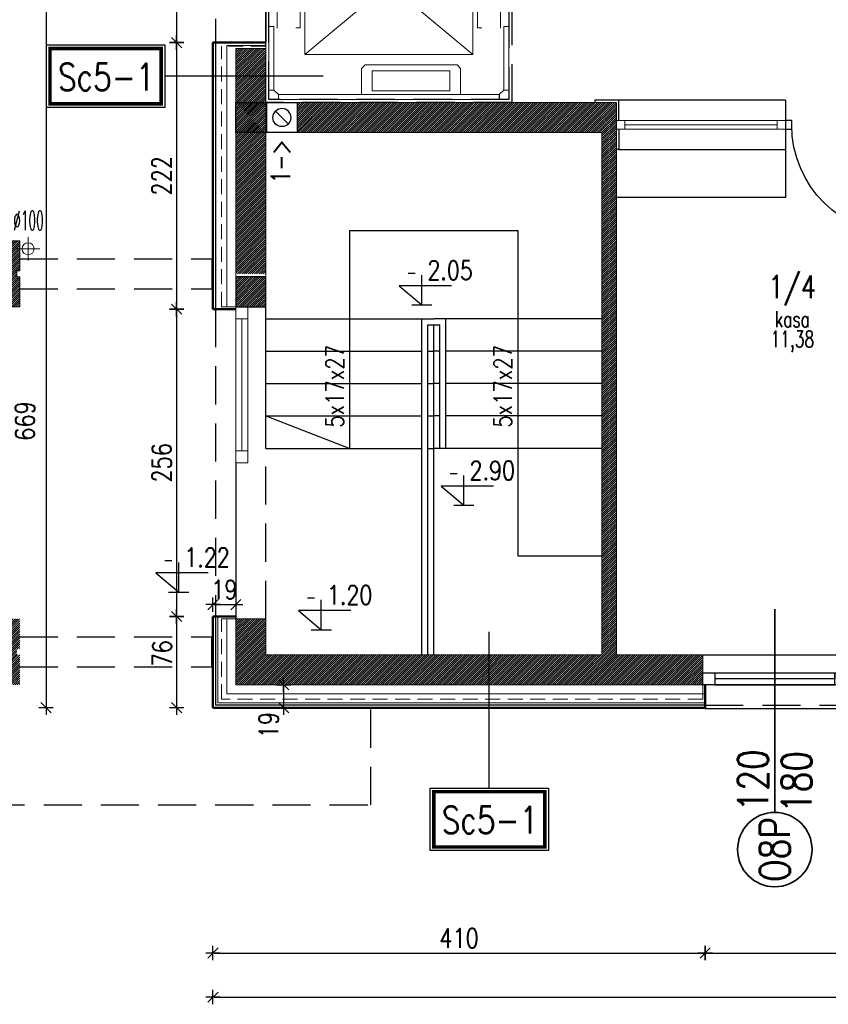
# Model space of a CAD drawing. Header units: inches. Extents: x 27484 to 71626, y -45113 to 39.
# Tile 47 of 256: x 32852 to 33526, y -35209 to -34389. Entities that reach past the tile are written whole.
import ezdxf
from ezdxf.enums import TextEntityAlignment as Align

# ---------------------------------------------------------------- set-up
doc = ezdxf.new("R2010")
doc.units = ezdxf.units.IN
doc.header["$LTSCALE"] = 50
doc.header["$MEASUREMENT"] = 0
doc.linetypes.add('DASHED', pattern=[0.75, 0.5, -0.25])
doc.linetypes.add('DASHED2', pattern=[9.525, 6.35, -3.175])
for name, color, linetype in [('0-KOTEW-POZ', 7, 'Continuous'), ('A-rdzenie zelbetowe', 6, 'Continuous'), ('B-IWE', 2, 'Continuous'), ('B-IWE-KAN', 7, 'Continuous'), ('KOTEW-POZ-OPIS', 2, 'Continuous'), ('KOTEW-POZ-OPIS1', 7, 'Continuous'), ('R-DIM', 6, 'Continuous'), ('R-MET-IWE', 2, 'Continuous'), ('R-MET-OKN-OPIS', 7, 'Continuous'), ('R-MET-OKN-OPIS-SYM', 2, 'Continuous'), ('R-MET-POM-OPIS', 7, 'Continuous'), ('R-MET-POM-OPIS-NR', 2, 'Continuous'), ('R-MET-POM-OPIS-POM', 7, 'Continuous'), ('R-MET-POZ', 7, 'Continuous'), ('R-MET-POZ-OPIS', 2, 'Continuous'), ('rz_wentylacja', 10, 'Continuous'), ('S-DRZ-', 7, 'Continuous'), ('S-DRZ-O', 7, 'Continuous'), ('S-DRZ-SKRZYD', 5, 'Continuous'), ('S-DRZ-WEGAR', 7, 'Continuous')]:
    doc.layers.add(name, color=color, linetype=linetype)
for name, color, linetype, lineweight in [('0-OPISY', 165, 'Continuous', 18), ('A-obwiednia proj.', 4, 'Continuous', 50), ('A-okna projektowane', 4, 'Continuous', 30), ('A-proj. styropian', 2, 'BATTING', 9), ('A-PRZERYW', 7, 'DASHED2', 18), ('A-rozbiórka', 8, 'DASHED', 15), ('A-SCIANY', 5, 'Continuous', 18), ('A-SLUSARKA', 4, 'Continuous', 13), ('A-WID', 1, 'Continuous', 9), ('A-ść. istn.', 8, 'Continuous', 0), ('B-IWE-KS', 7, 'Continuous', 20), ('mat', 7, 'Continuous', 9), ('pr_opis', 2, 'Continuous', 25), ('R-MET-DRZ', 7, 'Continuous', 15), ('R-MET-OKN', 7, 'Continuous', 35)]:
    doc.layers.add(name, color=color, linetype=linetype, lineweight=lineweight)
doc.styles.add('MET_OKN', font='SIMPLEX.SHX')
doc.styles.add('MET_POM', font='simplex.shx')
doc.styles.add('MET_POZ', font='SIMPLEX')
doc.styles.add('MM_050', font='romans.shx', dxfattribs={"width": 0.8, "height": 16})
doc.styles.add('ROMANS', font='simplex.shx', dxfattribs={"width": 0.8, "height": 15})
doc.styles.get("Standard").update_dxf_attribs({"font": 'romans.shx'})
doc.styles.add('TOM', font='simplex.shx', dxfattribs={"width": 0.8, "height": 50})
doc.linetypes.add('BATTING', pattern='A,0.0001,-0.1,[134,ltypeshp.shx,S=0.1,R=0,X=-0.1,Y=0],-0.2,[134,ltypeshp.shx,S=0.1,R=180,X=0.1,Y=0],-0.1', length=0.4001)
doc.dimstyles.new('AM100', dxfattribs={"dimtxt": 0.18, "dimasz": 1, "dimexe": 0, "dimexo": 0, "dimgap": 0, "dimtad": 0, "dimdec": 4, "dimdsep": 46, "dimtxsty": 'MM_050', "dimblk1": 'W1', "dimblk2": 'W1', "dimsah": 1, "dimcen": 4, "dimse1": 1, "dimse2": 1, "dimclrd": 256, "dimclre": 256, "dimclrt": 2, "dimadec": 5, "dimazin": 0, "dimtfac": 0.444444, "dimtdec": 4, "dimtix": 1, "dimtmove": 2, "dimatfit": 3, "dimldrblk": 'W1', "dimfxl": 1, "dimtvp": 0.777778, "dimtolj": 1, "dimarcsym": 0})
pattern_1 = [(45, (31560.1443, -34930.5661), (-0.88388348, 0.88388348), [])]

# ---------------------------------------------------------------- blocks, each defined once
blk = doc.blocks.new('D90-L-DL')
at = {"layer": 'S-DRZ-'}
blk.add_arc((-45, 0), 90, 270, 0, dxfattribs=at)
at = {"layer": 'S-DRZ-O'}
blk.add_line((0, 15.12), (0, -15.12), dxfattribs=at)
at = {"layer": 'S-DRZ-SKRZYD'}
blk.add_line((-45, 0), (-45, -90), dxfattribs=at)
at = {"layer": 'S-DRZ-WEGAR'}
for points in [[(-50, -3.5), (-45, -3.5), (-45, 3.5), (-50, 3.5)], [(45, 3.5), (50, 3.5), (50, -3.5), (45, -3.5)]]:
    blk.add_lwpolyline(points, close=True, dxfattribs=at)
blk = doc.blocks.new('M-POZ10')
at = {"layer": '0-KOTEW-POZ'}
blk.add_line((-0.133, 0), (0.133, 0), dxfattribs=at)
blk.add_lwpolyline([(0.392, 0.253), (-0.3, 0.253), (0, 0), (0, 0.393)], dxfattribs=at)
at = {"layer": 'KOTEW-POZ-OPIS', "style": 'MET_POZ', "width": 0.6}
blk.add_attdef('+/-', text='', height=0.2, dxfattribs=at).set_placement((-0.068, 0.334), align=Align.RIGHT)
at = {"layer": 'KOTEW-POZ-OPIS', "style": 'MET_POZ', "width": 0.8}
blk.add_attdef('H', (0.075, 0.334), '', height=0.25, dxfattribs=at)
at = {"layer": 'KOTEW-POZ-OPIS1', "style": 'MET_POZ', "oblique": 5, "width": 0.8}
blk.add_attdef('TXT', text='', height=0.2, dxfattribs=at).set_placement((0.075, 0.629), align=Align.CENTER)
at = {"layer": 'KOTEW-POZ-OPIS1', "style": 'MET_POZ'}
blk.add_attdef('XH', (0.075, 0.031), '', height=0.2, dxfattribs=at)
blk = doc.blocks.new('MPOM0239')
at = {"layer": 'R-MET-POM-OPIS', "style": 'MET_POM', "width": 0.7}
for tag, p in [('POS', (0, -0.225)), ('ARE', (0, -0.49))]:
    blk.add_attdef(tag, text='', height=0.2, dxfattribs=at).set_placement(p, align=Align.CENTER)
at = {"layer": 'R-MET-POM-OPIS', "style": 'MET_POM', "width": 0.7, "flags": 1}
blk.add_attdef('UNI', (0.246, -0.49), '', height=0.2, dxfattribs=at)
at = {"layer": 'R-MET-POM-OPIS-NR', "style": 'MET_POM', "width": 0.8}
blk.add_attdef('NR', text='', height=0.2, dxfattribs=at).set_placement((-0.003, 0.269), align=Align.CENTER)
at = {"layer": 'R-MET-POM-OPIS-POM', "style": 'MET_POM', "width": 0.7}
blk.add_attdef('POM', text='', height=0.2, dxfattribs=at).set_placement((0, 0.022), align=Align.CENTER)
blk = doc.blocks.new('IWE0W')
at = {"layer": 'B-IWE-KAN'}
blk.add_lwpolyline([(0.854, 0.854, -1), (0.146, 0.146), (0.854, 0.854, 1), (0.146, 0.146)], format="xyb", dxfattribs=at)
blk = doc.blocks.new('IWE0W011')
at = {"layer": 'B-IWE'}
blk.add_lwpolyline([(0, 0), (25, 0), (25, 25), (0, 25), (0, 0)], dxfattribs=at)
at = {"xscale": 15, "yscale": 15, "zscale": 15}
blk.add_blockref('IWE0W', (5, 5), dxfattribs=at)
at = {"layer": 'R-MET-IWE', "width": 0.75}
blk.add_attdef('NR', text='', height=9.5, dxfattribs=at).set_placement((12.5, 37), align=Align.MIDDLE)
blk = doc.blocks.new('MET-OK')
at = {"layer": 'R-MET-OKN'}
blk.add_lwpolyline([(0, -42.9), (0, 42.9, 0.581818)], format="xyb", dxfattribs=at)
blk.add_circle((0, 66.1), 23.2, dxfattribs=at)
at = {"layer": 'R-MET-OKN-OPIS', "style": 'MET_OKN', "width": 0.8}
for tag, p in [('SO', (-4.22, 40.66)), ('HO', (22.97, 40.66))]:
    blk.add_attdef(tag, text='', height=18.75, rotation=90, dxfattribs=at).set_placement(p, align=Align.RIGHT)
at = {"layer": 'R-MET-OKN-OPIS-SYM', "style": 'MET_OKN', "width": 0.8}
blk.add_attdef('SYM', text='', height=18.75, rotation=90, dxfattribs=at).set_placement((9.38, 66.1), align=Align.CENTER)
blk = doc.blocks.new('IWE-KS')
at = {"layer": 'B-IWE-KS'}
for p, q in [((0, -9.75), (0, 9.75)), ((9.75, 0), (-9.75, 0))]:
    blk.add_line(p, q, dxfattribs=at)
blk.add_circle((0, 0), 5, dxfattribs=at)
at = {"layer": 'R-MET-IWE', "oblique": -180, "text_generation_flag": 6, "width": 0.464286}
blk.add_attdef('NR', text='', height=14.07, rotation=180, dxfattribs=at).set_placement((19.95, -0.12), align=Align.MIDDLE)
blk = doc.blocks.new('A$C291926B6')
at = {"layer": 'A-PRZERYW', "lineweight": -3, "ltscale": 0.1}
for points in [[(0, 175), (205, 175), (205, 0), (0, 0)], [(2.5, 172.5), (202.5, 172.5), (202.5, 2.5), (2.5, 2.5)]]:
    blk.add_lwpolyline(points, close=True, dxfattribs=at)
at = {"layer": 'A-SCIANY', "ltscale": 3}
for p, q in [((6.7, 164.5), (10.5, 168.3)), ((194.5, 168.3), (198.3, 164.5)), ((6.79, 10.5), (10.5, 6.7)), ((194.5, 6.7), (198.3, 10.5))]:
    blk.add_line(p, q, dxfattribs=at)
at = {"layer": 'A-SCIANY', "color": 1, "ltscale": 3}
for p, q in [((32.5, 156.85), (172.5, 40)), ((172.5, 156.85), (32.5, 40))]:
    blk.add_line(p, q, dxfattribs=at)
at = {"layer": 'A-SCIANY', "ltscale": 3}
for points in [[(6.7, 162.5), (6.7, 164.5), (2.5, 164.5), (2.5, 172.5), (10.5, 172.5), (10.5, 168.3), (12.5, 168.3)], [(198.3, 162.5), (198.3, 164.5), (202.5, 164.5), (202.5, 172.5), (194.5, 172.5), (194.5, 168.3), (192.5, 168.3)], [(6.7, 12.5), (6.7, 10.5), (2.5, 10.5), (2.5, 2.5), (10.5, 2.5), (10.5, 6.7), (12.5, 6.7)], [(198.3, 12.5), (198.3, 10.5), (202.5, 10.5), (202.5, 2.5), (194.5, 2.5), (194.5, 6.7), (192.5, 6.7)]]:
    blk.add_lwpolyline(points, dxfattribs=at)
at = {"layer": 'A-SCIANY', "color": 1, "ltscale": 3}
for points in [[(10.5, 172.5), (194.7, 172.5), (194.7, 168.3), (10.5, 168.3)], [(32.5, 40), (172.5, 40), (172.5, 156.85), (32.5, 156.85)], [(2.5, 10.5), (6.79, 10.5), (6.79, 63.5), (2.5, 63.5)], [(202.5, 10.5), (198.21, 10.5), (198.21, 63.5), (202.5, 63.5)], [(88.6, 9.8), (153.4, 9.8), (153.4, 26.6), (88.6, 26.6)], [(10.5, 2.5), (194.7, 2.5), (194.7, 6.7), (10.5, 6.7)]]:
    blk.add_lwpolyline(points, close=True, dxfattribs=at)
for points in [[(2.5, 164.5), (2.5, 153.5), (13, 153.5), (13, 155), (17.5, 155), (17.5, 156.9), (6.7, 156.9), (6.7, 164.5)], [(202.7, 164.5), (202.7, 153.5), (192.2, 153.5), (192.2, 155), (187.7, 155), (187.7, 156.9), (198.5, 156.9), (198.5, 164.5)], [(13.84, 107.92), (13.84, 154.73), (17.54, 154.73)], [(20.5, 154.69), (20.5, 154.69), (24.14, 154.69), (24.14, 107.89), (24.14, 107.89)], [(184.5, 154.69), (184.5, 154.69), (180.87, 154.69), (180.87, 107.89), (180.87, 107.89)], [(191.16, 107.92), (191.16, 154.73), (187.47, 154.73)], [(9.37, 61.91), (9.37, 109.11), (13.01, 109.11)], [(24.97, 109.11), (28.63, 109.11), (28.63, 62.27), (24.97, 62.27)], [(180.03, 109.11), (176.37, 109.11), (176.37, 62.27), (180.03, 62.27)], [(195.63, 61.91), (195.63, 109.11), (191.99, 109.11)], [(79.8, 7.1), (79.8, 28.46), (82.69, 31.35), (159.31, 31.35), (162.2, 28.46), (162.2, 7.1)]]:
    blk.add_lwpolyline(points, dxfattribs=at)
blk = doc.blocks.new('W1')
for p, q in [((-6, 0), (6, 0)), ((-4.24, -4.24), (4.24, 4.24)), ((0, 6), (0, -6))]:
    blk.add_line(p, q)
blk = doc.blocks.new('*D148')
at = {"layer": 'Defpoints', "color": 0, "ltscale": 0.1, "transparency": 16777216}
for p in [(33015.48, -34293.07), (32874.44, -34962.07), (33015.48, -34962.07)]:
    blk.add_point(p, dxfattribs=at)
at = {"layer": 'R-DIM', "lineweight": -2, "ltscale": 0.1, "transparency": 16777216}
blk.add_line((32874.44, -34294.07), (32874.44, -34961.07), dxfattribs=at)
for p, rotation in [((32874.44, -34293.07), 89.99999999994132), ((32874.44, -34962.07), 269.9999999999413)]:
    blk.add_blockref('W1', p, dxfattribs=dict(at, rotation=rotation))
at = {"layer": 'R-DIM', "color": 2, "ltscale": 0.1, "transparency": 16777216, "insert": (32856.91, -34723.21), "char_height": 16, "attachment_point": 5, "rotation": 90, "style": 'MM_050'}
blk.add_mtext('\\A1;669', dxfattribs=at)
blk = doc.blocks.new('*D149')
at = {"layer": 'Defpoints', "color": 0, "ltscale": 0.1, "transparency": 16777216}
for p in [(33015.48, -34293.07), (32983.19, -34408.07), (33015.48, -34408.07)]:
    blk.add_point(p, dxfattribs=at)
at = {"layer": 'R-DIM', "lineweight": -2, "ltscale": 0.1, "transparency": 16777216}
blk.add_line((32983.19, -34294.07), (32983.19, -34407.07), dxfattribs=at)
for p, rotation in [((32983.19, -34293.07), 89.99999999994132), ((32983.19, -34408.07), 269.9999999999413)]:
    blk.add_blockref('W1', p, dxfattribs=dict(at, rotation=rotation))
at = {"layer": 'R-DIM', "color": 2, "ltscale": 0.1, "transparency": 16777216, "insert": (32970.75, -34350.57), "char_height": 16, "attachment_point": 5, "rotation": 90, "style": 'MM_050'}
blk.add_mtext('\\A1;115', dxfattribs=at)
blk = doc.blocks.new('*D150')
at = {"layer": 'Defpoints', "color": 0, "ltscale": 0.1, "transparency": 16777216}
for p in [(33015.48, -34408.07), (32983.19, -34630.07), (33015.48, -34630.07)]:
    blk.add_point(p, dxfattribs=at)
at = {"layer": 'R-DIM', "lineweight": -2, "ltscale": 0.1, "transparency": 16777216}
blk.add_line((32983.19, -34409.07), (32983.19, -34629.07), dxfattribs=at)
for p, rotation in [((32983.19, -34408.07), 89.99999999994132), ((32983.19, -34630.07), 269.9999999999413)]:
    blk.add_blockref('W1', p, dxfattribs=dict(at, rotation=rotation))
at = {"layer": 'R-DIM', "color": 2, "ltscale": 0.1, "transparency": 16777216, "insert": (32970.75, -34519.07), "char_height": 16, "attachment_point": 5, "rotation": 90, "style": 'MM_050'}
blk.add_mtext('\\A1;222', dxfattribs=at)
blk = doc.blocks.new('*D151')
at = {"layer": 'Defpoints', "color": 0, "ltscale": 0.1, "transparency": 16777216}
for p in [(33015.48, -34630.07), (32983.19, -34886.07), (33013.48, -34886.07)]:
    blk.add_point(p, dxfattribs=at)
at = {"layer": 'R-DIM', "lineweight": -2, "ltscale": 0.1, "transparency": 16777216}
blk.add_line((32983.19, -34631.07), (32983.19, -34885.07), dxfattribs=at)
for p, rotation in [((32983.19, -34630.07), 89.99999999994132), ((32983.19, -34886.07), 269.9999999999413)]:
    blk.add_blockref('W1', p, dxfattribs=dict(at, rotation=rotation))
at = {"layer": 'R-DIM', "color": 2, "ltscale": 0.1, "transparency": 16777216, "insert": (32970.75, -34758.07), "char_height": 16, "attachment_point": 5, "rotation": 90, "style": 'MM_050'}
blk.add_mtext('\\A1;256', dxfattribs=at)
blk = doc.blocks.new('*D152')
at = {"layer": 'Defpoints', "color": 0, "ltscale": 0.1, "transparency": 16777216}
for p in [(33013.48, -34886.07), (32983.19, -34962.07), (33013.48, -34962.07)]:
    blk.add_point(p, dxfattribs=at)
at = {"layer": 'R-DIM', "lineweight": -2, "ltscale": 0.1, "transparency": 16777216}
blk.add_line((32983.19, -34887.07), (32983.19, -34961.07), dxfattribs=at)
for p, rotation in [((32983.19, -34886.07), 89.99999999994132), ((32983.19, -34962.07), 269.9999999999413)]:
    blk.add_blockref('W1', p, dxfattribs=dict(at, rotation=rotation))
at = {"layer": 'R-DIM', "color": 2, "ltscale": 0.1, "transparency": 16777216, "insert": (32971.12, -34916.78), "char_height": 16, "attachment_point": 5, "rotation": 90, "style": 'MM_050'}
blk.add_mtext('\\A1;76', dxfattribs=at)
blk = doc.blocks.new('*D153')
at = {"layer": 'Defpoints', "color": 0, "ltscale": 0.1, "transparency": 16777216}
for p in [(33013.48, -34960.07), (35541.48, -34960.07), (35541.48, -35203.12)]:
    blk.add_point(p, dxfattribs=at)
at = {"layer": 'R-DIM', "lineweight": -2, "ltscale": 0.1, "transparency": 16777216}
blk.add_line((33014.48, -35203.12), (35540.48, -35203.12), dxfattribs=at)
for p, rotation in [((33013.48, -35203.12), 179.9999999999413), ((35541.48, -35203.12), 359.9999999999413)]:
    blk.add_blockref('W1', p, dxfattribs=dict(at, rotation=rotation))
at = {"layer": 'R-DIM', "color": 2, "ltscale": 0.1, "transparency": 16777216, "insert": (34277.48, -35190.67), "char_height": 16, "attachment_point": 5, "style": 'MM_050'}
blk.add_mtext('\\A1;2528', dxfattribs=at)
blk = doc.blocks.new('*D158')
at = {"layer": 'Defpoints', "color": 0, "ltscale": 0.1, "transparency": 16777216}
for p in [(33013.48, -34960.07), (33423.48, -34960.07), (33423.48, -35166.41)]:
    blk.add_point(p, dxfattribs=at)
at = {"layer": 'R-DIM', "lineweight": -2, "ltscale": 0.1, "transparency": 16777216}
blk.add_line((33014.48, -35166.41), (33422.48, -35166.41), dxfattribs=at)
for p, rotation in [((33013.48, -35166.41), 179.9999999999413), ((33423.48, -35166.41), 359.9999999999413)]:
    blk.add_blockref('W1', p, dxfattribs=dict(at, rotation=rotation))
at = {"layer": 'R-DIM', "color": 2, "ltscale": 0.1, "transparency": 16777216, "insert": (33218.48, -35153.96), "char_height": 16, "attachment_point": 5, "style": 'MM_050'}
blk.add_mtext('\\A1;410', dxfattribs=at)
blk = doc.blocks.new('*D159')
at = {"layer": 'Defpoints', "color": 0, "ltscale": 0.1, "transparency": 16777216}
for p in [(35438.48, -34953.07), (33423.48, -34960.07), (35438.48, -35166.41)]:
    blk.add_point(p, dxfattribs=at)
at = {"layer": 'R-DIM', "lineweight": -2, "ltscale": 0.1, "transparency": 16777216}
blk.add_line((33424.48, -35166.41), (35437.48, -35166.41), dxfattribs=at)
for p, rotation in [((33423.48, -35166.41), 179.9999999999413), ((35438.48, -35166.41), 359.9999999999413)]:
    blk.add_blockref('W1', p, dxfattribs=dict(at, rotation=rotation))
at = {"layer": 'R-DIM', "color": 2, "ltscale": 0.1, "transparency": 16777216, "insert": (34430.98, -35153.96), "char_height": 16, "attachment_point": 5, "style": 'MM_050'}
blk.add_mtext('\\A1;2015', dxfattribs=at)
blk = doc.blocks.new('*D227')
at = {"layer": 'Defpoints', "color": 0, "ltscale": 0.1, "transparency": 16777216}
for p in [(33032.48, -34876.17), (33013.48, -34886.07), (33032.48, -34886.07)]:
    blk.add_point(p, dxfattribs=at)
at = {"layer": 'R-DIM', "lineweight": -2, "ltscale": 0.1, "transparency": 16777216}
blk.add_line((33014.48, -34876.17), (33031.48, -34876.17), dxfattribs=at)
at = {"layer": 'R-DIM', "lineweight": -2, "ltscale": 0.1, "transparency": 16777216, "rotation": 180}
blk.add_blockref('W1', (33013.48, -34876.17), dxfattribs=at)
at = {"layer": 'R-DIM', "lineweight": -2, "ltscale": 0.1, "transparency": 16777216}
blk.add_blockref('W1', (33032.48, -34876.17), dxfattribs=at)
at = {"layer": 'R-DIM', "color": 2, "ltscale": 0.1, "transparency": 16777216, "insert": (33022.98, -34863.72), "char_height": 16, "attachment_point": 5, "style": 'MM_050'}
blk.add_mtext('\\A1;19', dxfattribs=at)
blk = doc.blocks.new('*D228')
at = {"layer": 'Defpoints', "color": 0, "ltscale": 0.1, "transparency": 16777216}
for p in [(33086.67, -34943.07), (33072.32, -34962.07), (33086.67, -34962.07)]:
    blk.add_point(p, dxfattribs=at)
at = {"layer": 'R-DIM', "lineweight": -2, "ltscale": 0.1, "transparency": 16777216}
blk.add_line((33072.32, -34944.07), (33072.32, -34961.07), dxfattribs=at)
for p, rotation in [((33072.32, -34943.07), 90), ((33072.32, -34962.07), 270)]:
    blk.add_blockref('W1', p, dxfattribs=dict(at, rotation=rotation))
at = {"layer": 'R-DIM', "color": 2, "ltscale": 0.1, "transparency": 16777216, "insert": (33059.88, -34976.54), "char_height": 16, "attachment_point": 5, "rotation": 90, "style": 'MM_050'}
blk.add_mtext('\\A1;19', dxfattribs=at)

msp = doc.modelspace()

# ---------------------------------------------------------------- hatches: boundary and pattern name
at = {"layer": 'A-ść. istn.', "ltscale": 0.1}
h = msp.add_hatch(dxfattribs=at)
h.set_pattern_fill('ANSI31', color=256, scale=10)
h.set_pattern_definition(pattern_1)
h.paths.add_polyline_path([(33032.48246, -25350.96968), (33057.48246, -25350.96968), (33057.48246, -25385.96968), (33032.48246, -25385.96968)])
h.paths.add_polyline_path([(33032.48246, -25560.96968), (33057.48246, -25560.96968), (33057.48246, -25585.96968), (33032.48246, -25585.96968)])
h.paths.add_polyline_path([(33032.48246, -34628.06607), (33057.48246, -34628.06607), (33057.48246, -34603.06607), (33032.48246, -34603.06607)])
h = msp.add_hatch(dxfattribs=at)
h.set_pattern_fill('ANSI31', color=256, scale=10)
h.set_pattern_definition(pattern_1)
h.paths.add_polyline_path([(33032.48246, -34248.06607), (33057.48246, -34248.06607), (33057.48246, -34283.06607), (33032.48246, -34283.06607)])
h.paths.add_polyline_path([(33032.48246, -34458.06607), (33057.48246, -34458.06607), (33057.48246, -34483.06607), (33032.48246, -34483.06607)])
h.paths.add_polyline_path([(33032.48246, -34628.06607), (33057.48246, -34628.06607), (33057.48246, -34603.06607), (33032.48246, -34603.06607)])
h = msp.add_hatch(dxfattribs=at)
h.set_pattern_fill('ANSI31', color=256, scale=10)
h.set_pattern_definition(pattern_1)
h.paths.add_polyline_path([(33044.98246, -34413.06638), (33032.48246, -34413.06625), (33032.48246, -34436.10273), (33044.98246, -34436.10273)])
h.paths.add_polyline_path([(33057.48246, -34413.0665), (33044.98246, -34413.06638), (33044.98246, -34436.10273), (33057.48246, -34436.10273)])
h.paths.add_polyline_path([(33057.48246, -34436.10273), (33044.98246, -34436.10273), (33044.98246, -34458.06607), (33057.48246, -34458.06607)])
h.paths.add_polyline_path([(33044.98246, -34436.10273), (33032.48246, -34436.10273), (33032.48246, -34458.06607), (33044.98246, -34458.06607)])
h.paths.add_polyline_path([(33044.98246, -34458.06607), (33032.48246, -34458.06607), (33032.48246, -34483.06607), (33044.98246, -34483.06607)])
h.paths.add_polyline_path([(33057.48246, -34458.06607), (33044.98246, -34458.06607), (33044.98246, -34483.06607), (33057.48246, -34483.06607)])
h.paths.add_polyline_path([(33057.48246, -34483.06607), (33044.98246, -34483.06607), (33044.98246, -34600.56607), (33057.48246, -34600.56607)])
h.paths.add_polyline_path([(33044.98246, -34483.06607), (33032.48246, -34483.06607), (33032.48246, -34600.56607), (33044.98246, -34600.56607)])
h.paths.add_polyline_path([(33044.98246, -34603.06607), (33032.48246, -34603.06607), (33032.48246, -34628.06607), (33044.98246, -34628.06607)])
h.paths.add_polyline_path([(33057.48246, -34603.06607), (33044.98246, -34603.06607), (33044.98246, -34628.06607), (33057.48246, -34628.06607)])
h = msp.add_hatch(dxfattribs=at)
h.set_pattern_fill('ANSI31', color=256, scale=10)
h.set_pattern_definition(pattern_1)
h.paths.add_polyline_path([(33421.48246, -34933.06607), (33421.48246, -34930.56607), (33243.63259, -34930.56607), (33243.63259, -34943.06607), (33421.48246, -34943.06607)])
h.paths.add_polyline_path([(33421.48246, -34918.06607), (33349.48246, -34918.06607), (33349.48246, -34470.06607), (33349.48246, -34458.06607), (33083.48246, -34458.06607), (33083.48246, -34483.06607), (33337.48246, -34483.06607), (33337.48246, -34918.06607), (33243.63259, -34918.06607), (33243.63259, -34930.56607), (33421.48246, -34930.56607)])
h = msp.add_hatch(dxfattribs=at)
h.set_pattern_fill('ANSI31', color=256, scale=10)
h.set_pattern_definition(pattern_1)
h.paths.add_polyline_path([(32232.48246, -34573.06607), (32257.48246, -34573.06607), (32257.48246, -34598.06607), (32254.98246, -34598.06607), (32254.98246, -34603.06607), (32257.48246, -34603.06607), (32257.48246, -34628.06607), (32232.48246, -34628.06607), (32232.48246, -34603.06607), (32234.98246, -34603.06607), (32234.98246, -34598.06607), (32232.48246, -34598.06607)])
h.paths.add_polyline_path([(32852.48246, -34573.06607), (32827.48246, -34573.06607), (32827.48246, -34598.06607), (32829.98246, -34598.06607), (32829.98246, -34603.06607), (32827.48246, -34603.06607), (32827.48246, -34628.06607), (32852.48246, -34628.06607), (32852.48246, -34603.06607), (32849.98246, -34603.06607), (32849.98246, -34598.06607), (32852.48246, -34598.06607)])
h = msp.add_hatch(dxfattribs=at)
h.set_pattern_fill('ANSI31', color=256, scale=10)
h.set_pattern_definition(pattern_1)
h.paths.add_polyline_path([(32232.48246, -34888.06607), (32257.48246, -34888.06607), (32257.48246, -34913.06607), (32254.98246, -34913.06607), (32254.98246, -34918.06607), (32257.48246, -34918.06607), (32257.48246, -34943.06607), (32232.48246, -34943.06607), (32232.48246, -34918.06607), (32234.98246, -34918.06607), (32234.98246, -34913.06607), (32232.48246, -34913.06607)])
h.paths.add_polyline_path([(32852.48246, -34888.06607), (32827.48246, -34888.06607), (32827.48246, -34913.06607), (32829.98246, -34913.06607), (32829.98246, -34918.06607), (32827.48246, -34918.06607), (32827.48246, -34943.06607), (32852.48246, -34943.06607), (32852.48246, -34918.06607), (32849.98246, -34918.06607), (32849.98246, -34913.06607), (32852.48246, -34913.06607)])
h = msp.add_hatch(dxfattribs=at)
h.set_pattern_fill('ANSI31', color=256, scale=10)
h.set_pattern_definition(pattern_1)
h.paths.add_polyline_path([(33243.63259, -34918.06607), (33057.48246, -34918.06607), (33057.48246, -34888.06607), (33044.98246, -34888.06607), (33044.98246, -34930.56607), (33243.63259, -34930.56607)])
h.paths.add_polyline_path([(33243.63259, -34930.56607), (33044.98246, -34930.56607), (33044.98246, -34943.06607), (33243.63259, -34943.06607)])
h.paths.add_polyline_path([(33044.98246, -34930.56607), (33032.48246, -34930.56607), (33032.48246, -34943.06607), (33044.98246, -34943.06607)])
h.paths.add_polyline_path([(33044.98246, -34888.06607), (33032.48246, -34888.06607), (33032.48246, -34930.56607), (33044.98246, -34930.56607)])

# ---------------------------------------------------------------- linework, layer by layer
at = {"layer": 'A-obwiednia proj.', "ltscale": 3}
for p, q in [((33057.48127, -34408.0665), (33013.48246, -34408.06605)), ((33013.48246, -34408.06605), (33013.48246, -34630.06607)), ((33032.48246, -34630.06607), (33013.48246, -34630.06607)), ((33013.48246, -34886.06607), (33032.48246, -34886.06607)), ((33013.48246, -34886.06607), (33013.48246, -34962.06607)), ((33423.48246, -34962.06607), (33423.48246, -34943.06607)), ((33423.48246, -34962.06607), (33013.48246, -34962.06607))]:
    msp.add_line(p, q, dxfattribs=at)
at = {"layer": 'A-okna projektowane'}
msp.add_lwpolyline([(33421.48246, -34933.06607), (33541.48246, -34933.06607), (33541.48246, -34943.06607), (33421.48246, -34943.06607), (33421.48246, -34933.06607), (33431.48246, -34933.06607), (33431.48246, -34943.06607), (33531.48246, -34943.06607), (33531.48246, -34933.06607), (33531.48246, -34938.06607), (33431.48246, -34938.06607), (33431.48246, -34938.06607), (33431.48246, -34938.06607), (33431.48246, -34938.06607)], dxfattribs=at)
at = {"layer": 'A-proj. styropian', "ltscale": 0.3}
msp.add_line((33024.98246, -34628.06607), (33024.98246, -34410.56617), dxfattribs=at)
at = {"layer": 'A-proj. styropian', "ltscale": 0.1}
msp.add_line((33057.48125, -34410.5665), (33024.98246, -34410.56617), dxfattribs=at)
at = {"layer": 'A-proj. styropian', "ltscale": 0.3}
msp.add_lwpolyline([(33423.48246, -34950.56607), (33024.98246, -34950.56607), (33024.98246, -34888.06607)], dxfattribs=at)
at = {"layer": 'A-PRZERYW', "lineweight": -3, "ltscale": 0.1}
for p, q in [((33015.48236, -34293.06607), (33015.48117, -34408.06607)), ((32852.48246, -34588.06607), (33012.48246, -34588.06607)), ((33012.48246, -34588.06607), (33012.48246, -34613.06607)), ((32852.48246, -34613.06607), (33012.48246, -34613.06607)), ((33015.48246, -34630.06607), (33015.48246, -34886.06607)), ((33057.48246, -34888.06607), (33057.48246, -34628.06607)), ((32852.48246, -34903.06607), (33012.48246, -34903.06607)), ((33012.48246, -34928.06607), (33012.48246, -34903.06607)), ((32852.48246, -34928.06607), (33012.48246, -34928.06607)), ((33423.48246, -34960.06607), (35438.47979, -34960.06607))]:
    msp.add_line(p, q, dxfattribs=at)
msp.add_lwpolyline([(32110.48246, -33941.56607), (32110.48246, -35043.06607), (33144.98246, -35043.06607), (33144.98246, -34960.06607)], dxfattribs=at)
at = {"layer": 'A-rdzenie zelbetowe', "ltscale": 0.1}
for points in [[(33032.48246, -34458.06607), (33057.48246, -34458.06607), (33057.48246, -34483.06607), (33032.48246, -34483.06607)], [(33032.48246, -34628.06607), (33057.48246, -34628.06607), (33057.48246, -34603.06607), (33032.48246, -34603.06607)]]:
    msp.add_lwpolyline(points, close=True, dxfattribs=at)
at = {"layer": 'A-rozbiórka', "ltscale": 0.5}
for p in [(33020.48246, -34628.06607), (33057.48124, -34411.0665)]:
    msp.add_line(p, (33020.48246, -34411.06612), dxfattribs=at)
msp.add_lwpolyline([(33421.48246, -34955.06607), (33020.48246, -34955.06607), (33020.48246, -34888.06607)], dxfattribs=at)
at = {"layer": 'A-SCIANY', "ltscale": 3}
for p, q in [((33015.48246, -34408.06607), (33057.48246, -34408.06607)), ((33349.48246, -34458.06607), (33057.48246, -34458.06607)), ((33349.48246, -34470.06607), (33349.48246, -34458.06607)), ((33349.48246, -34470.06607), (33349.48246, -34918.06607)), ((33057.48246, -34483.06607), (33057.48246, -34480.06607)), ((33057.48246, -34628.06607), (33057.48246, -34483.06607)), ((33337.48246, -34483.06607), (33082.48246, -34483.06607)), ((33337.48246, -34483.06607), (33337.48246, -34918.06607)), ((33032.48246, -34628.06607), (33057.48246, -34628.06607)), ((33032.48246, -34888.06607), (33057.48246, -34888.06607)), ((33057.48246, -34888.06607), (33057.48246, -34918.06607)), ((33057.48246, -34918.06607), (33337.48246, -34918.06607)), ((33349.48246, -34918.06607), (33421.48246, -34918.06607)), ((33421.48246, -34943.06607), (33421.48246, -34918.06607))]:
    msp.add_line(p, q, dxfattribs=at)
at = {"layer": 'A-SCIANY', "ltscale": 0.1}
msp.add_line((33057.48246, -34408.06607), (33057.48246, -34458.06607), dxfattribs=at)
at = {"layer": 'A-SCIANY', "ltscale": 3}
for points in [[(33082.48246, -34483.06607), (33082.48246, -34483.06607), (33057.48246, -34483.06607)], [(32852.48246, -34573.06607), (32827.48246, -34573.06607), (32827.48246, -34598.06607), (32829.98246, -34598.06607), (32829.98246, -34603.06607), (32827.48246, -34603.06607), (32827.48246, -34628.06607), (32852.48246, -34628.06607), (32852.48246, -34603.06607), (32849.98246, -34603.06607), (32849.98246, -34598.06607), (32852.48246, -34598.06607), (32852.48246, -34573.06607)]]:
    msp.add_lwpolyline(points, dxfattribs=at)
at = {"layer": 'A-SLUSARKA'}
for points in [[(33490.48246, -34480.06607), (33349.48246, -34480.06607), (33349.48246, -34473.06607), (33490.48246, -34473.06607), (33490.48246, -34480.06607), (33483.48246, -34480.06607), (33483.48246, -34473.06607), (33356.48246, -34473.06607), (33356.48246, -34480.06607), (33356.48246, -34476.56607), (33483.48246, -34476.56607), (33483.48246, -34476.56607), (33483.48246, -34476.56607), (33483.48246, -34476.56607)], [(33042.48246, -34758.06607), (33042.48246, -34628.06607), (33032.48246, -34628.06607), (33032.48246, -34758.06607), (33042.48246, -34758.06607), (33042.48246, -34748.06607), (33032.48246, -34748.06607), (33032.48246, -34638.06607), (33042.48246, -34638.06607), (33037.48246, -34638.06607), (33037.48246, -34748.06607), (33037.48246, -34748.06607), (33037.48246, -34748.06607), (33037.48246, -34748.06607)]]:
    msp.add_lwpolyline(points, dxfattribs=at)
at = {"layer": 'A-WID', "lineweight": -2}
for p, q in [((33057.48224, -34304.56583), (33057.48246, -34408.06607)), ((33490.48246, -34456.06607), (33351.48246, -34456.06607)), ((33490.48246, -34456.06607), (33490.48246, -34537.06607)), ((33351.48246, -34497.06607), (33490.48246, -34497.06607)), ((33490.48246, -34537.06607), (33349.48246, -34537.06607)), ((33057.48246, -34746.06607), (33057.48246, -34628.06607)), ((33057.48246, -34638.06607), (33197.48246, -34638.06607)), ((33187.48246, -34918.06607), (33187.48246, -34638.06607)), ((33337.48246, -34638.06607), (33197.48246, -34638.06607)), ((33207.48246, -34746.06607), (33207.48246, -34638.06607)), ((33192.48246, -34918.06607), (33192.48246, -34643.06607)), ((33192.48246, -34643.06607), (33202.48246, -34643.06607)), ((33197.48246, -34918.06607), (33197.48246, -34643.06607)), ((33202.48246, -34746.06607), (33202.48246, -34643.06607)), ((33057.48246, -34665.06607), (33187.48246, -34665.06607)), ((33192.48246, -34665.06607), (33197.48246, -34665.06607)), ((33202.48246, -34665.06607), (33197.48246, -34665.06607)), ((33337.48246, -34665.06607), (33207.48246, -34665.06607)), ((33057.48246, -34692.06607), (33187.48246, -34692.06607)), ((33192.48246, -34692.06607), (33197.48246, -34692.06607)), ((33202.48246, -34692.06607), (33197.48246, -34692.06607)), ((33337.48246, -34692.06607), (33207.48246, -34692.06607)), ((33057.48246, -34719.06607), (33187.48246, -34719.06607)), ((33192.48246, -34719.06607), (33197.48246, -34719.06607)), ((33202.48246, -34719.06607), (33197.48246, -34719.06607)), ((33337.48246, -34719.06607), (33207.48246, -34719.06607)), ((33057.48246, -34746.06607), (33187.48246, -34746.06607)), ((33192.48246, -34746.06607), (33197.48246, -34746.06607)), ((33337.48246, -34746.06607), (33197.48246, -34746.06607)), ((33032.48246, -34758.06607), (33032.48246, -34888.06607)), ((33421.48246, -34918.06607), (33541.48246, -34918.06607)), ((33423.48246, -34960.06607), (33423.48246, -34963.06607)), ((35438.47979, -34963.06607), (33423.48246, -34963.06607))]:
    msp.add_line(p, q, dxfattribs=at)
for points in [[(33351.48246, -34473.06607), (33351.48246, -34456.06607), (33331.48246, -34456.06607), (33331.48246, -34458.06607)], [(33351.48246, -34480.06607), (33351.48246, -34497.06607), (33349.48246, -34497.06607)], [(33057.48246, -34719.06607), (33127.48246, -34746.06607), (33127.48246, -34564.56607), (33267.48246, -34564.56607), (33267.48246, -34835.56607), (33337.48246, -34835.56607)]]:
    msp.add_lwpolyline(points, dxfattribs=at)
at = {"layer": 'mat', "lineweight": -3}
for p, q in [((33015.48246, -34408.06607), (33015.48246, -34630.06607)), ((33015.48246, -34886.06607), (33015.48246, -34960.06607)), ((33423.48246, -34960.06607), (33015.48246, -34960.06607))]:
    msp.add_line(p, q, dxfattribs=at)
at = {"layer": 'mat'}
for p, q in [((33032.48246, -34628.06607), (33032.48246, -34413.06625)), ((33057.48122, -34413.0665), (33032.48246, -34413.06625)), ((33020.48246, -34628.06607), (33032.48246, -34628.06607)), ((33020.48246, -34888.06607), (33032.48246, -34888.06607)), ((33032.48246, -34943.06607), (33032.48246, -34888.06607)), ((33421.48246, -34955.06607), (33421.48246, -34943.06607))]:
    msp.add_line(p, q, dxfattribs=at)
for points in [[(33423.48246, -34958.06607), (33017.48246, -34958.06607), (33017.48246, -34886.06607)], [(33421.48246, -34943.06607), (33032.48246, -34943.06607)]]:
    msp.add_lwpolyline(points, dxfattribs=at)
at = {"layer": 'pr_opis', "ltscale": 30}
for p, q in [((33105.26982, -34436.10273), (32973.26998, -34436.10273)), ((33243.63259, -35028.99544), (33243.63259, -34898.85414))]:
    msp.add_line(p, q, dxfattribs=at)
for points in [[(32874.7438, -34410.0459), (32973.2708, -34410.0476), (32973.26915, -34462.14412), (32874.74215, -34462.14243)], [(33194.36909, -35028.99459), (33292.89609, -35028.99629), (33292.89444, -35081.09281), (33194.36744, -35081.09112)]]:
    msp.add_lwpolyline(points, close=True, dxfattribs=at)
at = {"layer": 'pr_opis', "ltscale": 30, "const_width": 3}
for points in [[(32877.7437, -34413.046), (32970.27071, -34413.0475), (32970.26925, -34459.14402), (32877.74224, -34459.14252)], [(33197.36899, -35031.99469), (33289.896, -35031.99619), (33289.89454, -35078.09271), (33197.36753, -35078.09121)]]:
    msp.add_lwpolyline(points, close=True, dxfattribs=at)
at = {"layer": 'R-MET-OKN'}
msp.add_line((33481.48246, -34960.06607), (33481.48246, -34880.06607), dxfattribs=at)

# ---------------------------------------------------------------- block references
at = {"layer": 'A-SLUSARKA'}
msp.add_blockref('A$C291926B6', (33057.48232, -34458.06613), dxfattribs=at)
at = {"layer": 'R-MET-DRZ', "extrusion": (0, 0, -1), "xscale": 1.020000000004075, "yscale": 1.019999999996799, "zscale": -1.019999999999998}
msp.add_blockref('D90-L-DL', (-33541.48246, -34476.63607), dxfattribs=at)
at = {"layer": 'R-MET-IWE'}
ref = msp.add_blockref('IWE-KS', (32859.51646, -34579.81278), dxfattribs=dict(at, zscale=1.25))
ref.add_attrib('NR', 'Rs=%%c100', dxfattribs={"height": 16, "rotation": 180, "text_generation_flag": 6, "width": 0.464286}).set_placement((32849.63091, -34556.31345), align=Align.MIDDLE)
at = {"layer": 'R-MET-OKN'}
ref = msp.add_blockref('MET-OK', (33481.48246, -34991.90271), dxfattribs=dict(at, xscale=-1.336499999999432, yscale=1.336499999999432, zscale=1.3365, rotation=180))
ref.add_attrib('SYM', 'O8P', dxfattribs={"layer": 'R-MET-OKN-OPIS-SYM', "height": 25.059375, "rotation": 90, "style": 'MET_OKN', "width": 0.8}).set_placement((33494.01215, -35080.25033), align=Align.CENTER)
ref.add_attrib('SO', '120', dxfattribs={"layer": 'R-MET-OKN-OPIS', "height": 25.059375, "rotation": 90, "style": 'MET_OKN', "width": 0.8}).set_placement((33475.8441, -34996.83857), align=Align.RIGHT)
ref.add_attrib('HO', '180', dxfattribs={"layer": 'R-MET-OKN-OPIS', "height": 25.059375, "rotation": 90, "style": 'MET_OKN', "width": 0.8}).set_placement((33512.1802, -34998.23183), align=Align.RIGHT)
at = {"layer": 'R-MET-POM-OPIS'}
ref = msp.add_blockref('MPOM0239', (33496.15219, -34646.59946), dxfattribs=dict(at, xscale=67.20000000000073, yscale=67.20000000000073, zscale=67.20000000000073))
ref.add_attrib('NR', '1/4', dxfattribs={"layer": 'R-MET-POM-OPIS-NR', "height": 18.816, "style": 'MET_POM', "width": 0.8}).set_placement((33495.96185, -34620.80321), align=Align.CENTER)
ref.add_attrib('ARE', '11,38', dxfattribs={"height": 13.44, "style": 'MET_POM', "width": 0.7}).set_placement((33496.15219, -34661.71769), align=Align.CENTER)
ref.add_attrib('POM', 'kasa', dxfattribs={"layer": 'R-MET-POM-OPIS-POM', "height": 13.44, "style": 'MET_POM', "width": 0.7}).set_placement((33496.15219, -34645.09941), align=Align.CENTER)
at = {"layer": 'R-MET-POZ'}
ref = msp.add_blockref('M-POZ10', (33187.37412, -34626.60047), dxfattribs=dict(at, xscale=63, yscale=63, zscale=63, rotation=359.9999999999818))
ref.add_attrib('+/-', '-', dxfattribs={"layer": 'R-MET-POZ-OPIS', "height": 12.6, "style": 'MET_POZ', "width": 0.6}).set_placement((33183.07005, -34605.56552), align=Align.RIGHT)
ref.add_attrib('H', '2.05', (33192.10964, -34605.56552), dxfattribs={"layer": 'R-MET-POZ-OPIS', "height": 15.75, "style": 'MET_POZ', "width": 0.8})
ref = msp.add_blockref('M-POZ10', (33222.49545, -34793.36342), dxfattribs=dict(at, xscale=63, yscale=63, zscale=63, rotation=359.9999999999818))
ref.add_attrib('+/-', '-', dxfattribs={"layer": 'R-MET-POZ-OPIS', "height": 12.6, "style": 'MET_POZ', "width": 0.6}).set_placement((33218.19138, -34772.32848), align=Align.RIGHT)
ref.add_attrib('H', '2.90', (33227.23098, -34772.32848), dxfattribs={"layer": 'R-MET-POZ-OPIS', "height": 15.75, "style": 'MET_POZ', "width": 0.8})
ref = msp.add_blockref('M-POZ10', (32984.90992, -34865.78454), dxfattribs=dict(at, xscale=63, yscale=63, zscale=63, rotation=359.9999999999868))
ref.add_attrib('+/-', '-', dxfattribs={"layer": 'R-MET-POZ-OPIS', "height": 12.6, "style": 'MET_POZ', "width": 0.6}).set_placement((32980.60585, -34844.7496), align=Align.RIGHT)
ref.add_attrib('H', '1.22', (32989.64544, -34844.7496), dxfattribs={"layer": 'R-MET-POZ-OPIS', "height": 15.75, "style": 'MET_POZ', "width": 0.8})
ref = msp.add_blockref('M-POZ10', (33103.70584, -34897.0839), dxfattribs=dict(at, xscale=63, yscale=63, zscale=63))
ref.add_attrib('+/-', '-', dxfattribs={"layer": 'R-MET-POZ-OPIS', "height": 12.6, "style": 'MET_POZ', "width": 0.6}).set_placement((33099.40177, -34876.04896), align=Align.RIGHT)
ref.add_attrib('H', '1.20', (33108.44136, -34876.04896), dxfattribs={"layer": 'R-MET-POZ-OPIS', "height": 15.75, "style": 'MET_POZ', "width": 0.8})
at = {"layer": 'rz_wentylacja'}
ref = msp.add_blockref('IWE0W011', (33058.48246, -34458.06607), dxfattribs=dict(at, xscale=-1, rotation=180))
ref.add_attrib('NR', '1->', (33077.83816, -34525.04272), dxfattribs={"layer": 'R-MET-IWE', "height": 16, "rotation": 90, "width": 0.75})

# ---------------------------------------------------------------- texts
at = {"layer": '0-OPISY', "color": 2, "char_height": 15, "width": 175.0427759, "attachment_point": 7, "rotation": 89.97148686, "style": 'TOM'}
for insert in [(33122.42283, -34728.86583), (33262.42283, -34728.86583)]:
    msp.add_mtext('5x17x27', dxfattribs=dict(at, insert=insert))
at = {"layer": 'pr_opis', "char_height": 22.5, "width": 938.3331854, "attachment_point": 8, "rotation": 359.99818662, "style": 'ROMANS'}
for insert in [(32924.53016, -34447.90774), (33244.15545, -35066.85643)]:
    msp.add_mtext('Sc5-1', dxfattribs=dict(at, insert=insert))

# ---------------------------------------------------------------- dimensions: what is measured, and where the dimension line sits
at = {"layer": 'R-DIM', "ltscale": 0.1}
for base, p1, p2, picture, middle in [((32874.44122, -34962.06607), (33015.48246, -34293.06607), (33015.48246, -34962.06607), '*D148', (32856.91294, -34723.2065)), ((32983.19417, -34962.06607), (33013.48246, -34886.06607), (33013.48246, -34962.06607), '*D152', (32971.12123, -34916.78201)), ((33072.32367, -34962.06607), (33086.67045, -34943.06607), (33086.67045, -34962.06607), '*D228', (33059.87923, -34976.53587))]:
    dim = msp.add_linear_dim(base=base, p1=p1, p2=p2, angle=90, dimstyle='AM100', dxfattribs=at)
    dim.commit()
    dim.dimension.update_dxf_attribs({"geometry": picture, "text_midpoint": middle, "dimtype": 160})
for base, p1, p2, picture, middle in [((32983.19417, -34408.06607), (33015.48236, -34293.06607), (33015.48117, -34408.06607), '*D149', (32970.74973, -34350.56607)), ((32983.19417, -34630.06607), (33015.48117, -34408.06607), (33015.48117, -34630.06607), '*D150', (32970.74973, -34519.06607)), ((32983.19417, -34886.06607), (33015.48246, -34630.06607), (33013.48246, -34886.06607), '*D151', (32970.74973, -34758.06607))]:
    dim = msp.add_linear_dim(base=base, p1=p1, p2=p2, angle=90, dimstyle='AM100', dxfattribs=at)
    dim.commit()
    dim.dimension.update_dxf_attribs({"geometry": picture, "text_midpoint": middle})
for base, p1, p2, picture, middle in [((33032.48246, -34876.16626), (33013.48246, -34886.06607), (33032.48246, -34886.06607), '*D227', (33022.98246, -34863.72182)), ((35541.48246, -35203.11647), (33013.48246, -34960.06607), (35541.48246, -34960.06607), '*D153', (34277.48246, -35190.67203)), ((33423.48246, -35166.40922), (33013.48246, -34960.06607), (33423.48246, -34960.06607), '*D158', (33218.48246, -35153.96477))]:
    dim = msp.add_linear_dim(base=base, p1=p1, p2=p2, dimstyle='AM100', dxfattribs=at)
    dim.commit()
    dim.dimension.update_dxf_attribs({"geometry": picture, "text_midpoint": middle})
dim = msp.add_linear_dim(base=(35438.47979, -35166.40922), p1=(33423.48246, -34960.06607), p2=(35438.47979, -34953.06607), text='2015', dimstyle='AM100', dxfattribs=at)
dim.commit()
dim.dimension.update_dxf_attribs({"geometry": '*D159', "text_midpoint": (34430.98113, -35153.96477)})

doc.saveas('drawing.dxf')
